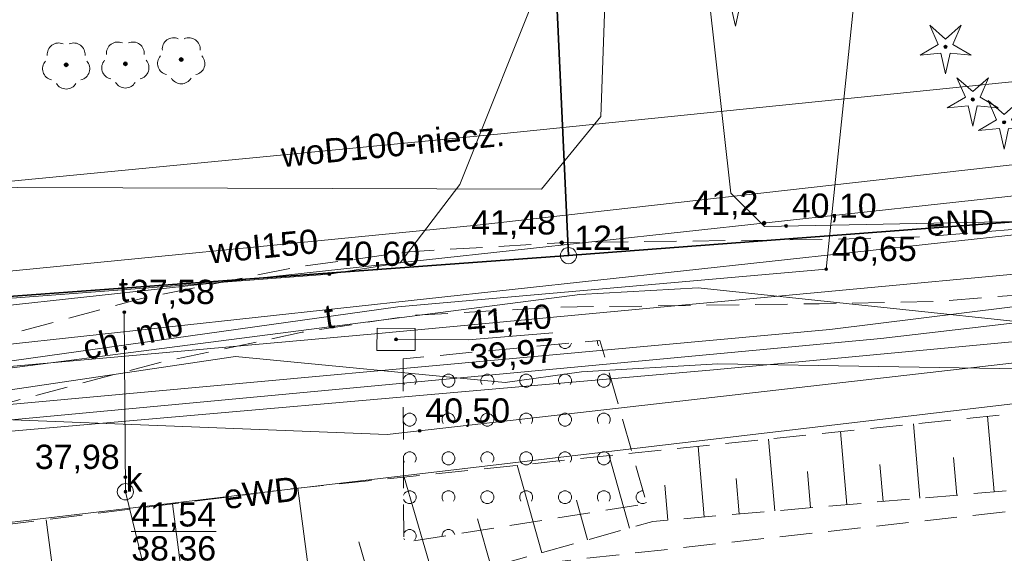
# Model space of a CAD drawing. Header units: millimetres. Extents: x 6503307 to 6504695, y 5886099 to 5887123.
# Tile 39 of 77: x 6504042 to 6504072, y 5886197 to 5886214. Entities that reach past the tile are written whole.
import ezdxf
from ezdxf.enums import TextEntityAlignment as Align

# ---------------------------------------------------------------- set-up
doc = ezdxf.new("R2010")
doc.units = ezdxf.units.MM
for name, pattern in [('EGBU01', [2, 0.5, -0.5, 0.5, -0.5]), ('OTKC_A05', [1.5, 1, -0.5]), ('OTKJ_A05', [2, 1.5, -0.5]), ('OTRK_A05', [1.5, 1, -0.5]), ('OTZK_A05', [1.5, 1, -0.5])]:
    doc.linetypes.add(name, pattern=pattern)
for name, color, linetype, lineweight in [('Działki', 18, 'Continuous', 0), ('isa_V10520003E16E075_TUsr', 7, 'Continuous', 25), ('isa_V10520003E16E075_TUsr_19165818BF56C1D4', 5, 'OTKJ_A05', 25), ('Komunikacja (obszary)', 18, 'Continuous', 0), ('Pikiety', 18, 'Continuous', 0), ('Przewody elektroenergetyczne', 1, 'Continuous', 0), ('Przewody wodociągowe', 5, 'Continuous', 0), ('Punkty graniczne', 18, 'Continuous', 0), ('Punkty graniczne - numery', 7, 'Continuous', 0), ('Skarpy', 18, 'Continuous', 0), ('Zagospodarowanie terenu (obszary)', 18, 'Continuous', 0)]:
    doc.layers.add(name, color=color, linetype=linetype, lineweight=lineweight)
for name, color, linetype, lineweight, true_color in [('Przewody kanalizacyjne', 7, 'Continuous', 0, 0x803300), ('Przewody telekomunikacyjne', 7, 'Continuous', 0, 0xff9100), ('Punkty o określonej wysokości', 7, 'Continuous', 0, 0x803300), ('Symbole liniowe', 7, 'Continuous', 0, 0x0a0909), ('Urządzenia towarzyszące (obszary)', 7, 'Continuous', 0, 0xff9100), ('Urządzenia związane z siecią (punkty)', 7, 'Continuous', 0, 0x803300), ('Użytki gruntowe', 7, 'Continuous', 0, 0x008000), ('Zagospodarowanie terenu (punkty)', 7, 'Continuous', 0, 0x008000)]:
    doc.layers.add(name, color=color, linetype=linetype, lineweight=lineweight, true_color=true_color)
doc.styles.add('DOMYSLNA_CZCIONKA', font='arial.ttf')

# ---------------------------------------------------------------- blocks, each defined once
blk = doc.blocks.new('OTRN_P05')
at = {"layer": 'isa_V10520003E16E075_TUsr', "true_color": 0x0a0909}
h = blk.add_hatch(color=18, dxfattribs=at)
h.dxf.hatch_style = 1
h.paths.add_polyline_path([(0.09, 0, 1), (-0.09, 0, 1)])
at = {"layer": 'isa_V10520003E16E075_TUsr', "color": 18, "true_color": 0x0a0909}
blk.add_lwpolyline([(0.09, 0, 1), (-0.09, 0, 1)], format="xyb", close=True, dxfattribs=at)
at = {"layer": 'isa_V10520003E16E075_TUsr_19165818BF56C1D4', "color": 18, "true_color": 0x0a0909}
blk.add_circle((0, 0), 0.09, dxfattribs=at)
blk = doc.blocks.new('OTRS_P05')
at = {"layer": 'isa_V10520003E16E075_TUsr', "true_color": 0x0a0909}
h = blk.add_hatch(color=18, dxfattribs=at)
h.dxf.hatch_style = 1
h.paths.add_polyline_path([(0.09, 0, 1), (-0.09, 0, 1)])
at = {"layer": 'isa_V10520003E16E075_TUsr', "color": 18, "true_color": 0x0a0909}
blk.add_lwpolyline([(0.09, 0, 1), (-0.09, 0, 1)], format="xyb", close=True, dxfattribs=at)
at = {"layer": 'isa_V10520003E16E075_TUsr_19165818BF56C1D4', "color": 18, "true_color": 0x0a0909}
blk.add_circle((0, 0), 0.09, dxfattribs=at)
blk = doc.blocks.new('OTZG_P05')
at = {"linetype": 'ByBlock', "lineweight": 18, "true_color": 0x008000}
blk.add_hatch(color=96, dxfattribs=at).paths.add_polyline_path([(-0.1, 0, 1), (0.1, 0, 1)])
at = {"color": 96, "lineweight": 18, "true_color": 0x008000}
blk.add_lwpolyline([(-0.974, 1.341), (0, 0.48), (0.974, 1.341), (0.457, 0.148), (1.576, -0.512), (0.282, -0.389), (0, -1.658), (-0.282, -0.389), (-1.576, -0.512), (-0.457, 0.148), (-0.974, 1.341)], dxfattribs=at)
blk.add_circle((0, 0), 0.1, dxfattribs=at)
blk = doc.blocks.new('OTZL_P05')
at = {"layer": 'isa_V10520003E16E075_TUsr', "true_color": 0x008000}
h = blk.add_hatch(color=96, dxfattribs=at)
h.dxf.hatch_style = 1
h.paths.add_polyline_path([(0.1, 0, 1), (-0.1, 0, 1)])
h.paths.add_polyline_path([(0.01, 0, 1), (-0.01, 0, 1)], flags=16)
at = {"color": 96, "linetype": 'Continuous', "lineweight": 18, "true_color": 0x008000}
blk.add_circle((0, 0), 0.01, dxfattribs=at)
for centre, start, end in [((-0.47, 0.647), 66, 186), ((0.47, 0.647), 354, 114), ((-0.761, -0.247), 138, 258), ((0.761, -0.247), 282, 42), ((0, -0.8), 210, 330)]:
    blk.add_arc(centre, 0.7, start, end, dxfattribs=at)
at = {"layer": 'isa_V10520003E16E075_TUsr', "color": 96, "true_color": 0x008000}
for points in [[(0.1, 0, 1), (-0.1, 0, 1)], [(0.01, 0, 1), (-0.01, 0, 1)]]:
    blk.add_lwpolyline(points, format="xyb", close=True, dxfattribs=at)
at = {"layer": 'isa_V10520003E16E075_TUsr_19165818BF56C1D4', "color": 96, "true_color": 0x008000}
blk.add_circle((0, 0), 0.1, dxfattribs=at)
blk = doc.blocks.new('SUKS_P05')
at = {"color": 36, "linetype": 'Continuous', "lineweight": 18, "true_color": 0x803300}
blk.add_circle((0, 0), 0.5, dxfattribs=at)
blk = doc.blocks.new('SUPS01_05')
at = {"lineweight": 18, "true_color": 0x803300}
h = blk.add_hatch(color=36, dxfattribs=at)
h.dxf.hatch_style = 1
h.paths.add_polyline_path([(-0.09, 0, 1), (0.09, 0, 1)])
at = {"color": 18, "lineweight": 18, "true_color": 0x0a0909}
blk.add_circle((0, 0), 0.09, dxfattribs=at)
blk = doc.blocks.new('SUPS01_03')
at = {"lineweight": 18, "true_color": 0xff0000}
h = blk.add_hatch(color=1, dxfattribs=at)
h.dxf.hatch_style = 1
h.paths.add_polyline_path([(0.09, 0, 1), (-0.09, 0, 1)])
at = {"color": 18, "lineweight": 18, "true_color": 0x0a0909}
blk.add_circle((0, 0), 0.09, dxfattribs=at)
blk = doc.blocks.new('SUPS01_07')
at = {"lineweight": 18, "true_color": 0xff9100}
h = blk.add_hatch(color=30, dxfattribs=at)
h.dxf.hatch_style = 1
h.paths.add_polyline_path([(0.09, 0, 1), (-0.09, 0, 1)])
at = {"color": 18, "lineweight": 18, "true_color": 0x0a0909}
blk.add_circle((0, 0), 0.09, dxfattribs=at)
blk = doc.blocks.new('EGPG_PS05')
at = {"color": 18, "linetype": 'Continuous', "lineweight": 18, "true_color": 0x000000}
blk.add_circle((0, 0), 0.5, dxfattribs=at)

msp = doc.modelspace()

# ---------------------------------------------------------------- hatches: boundary and pattern name
at = {"layer": 'Zagospodarowanie terenu (obszary)'}
h = msp.add_hatch(dxfattribs=at)
h.set_pattern_fill('OTZK', color=0, scale=0.2, style=0, pattern_type=0)
h.set_pattern_definition([(90, (6504053.664, 5886199.167), (-2.4, 1e-16), [0.08, -2.32]), (243.435, (6504053.704, 5886199.3271), (-3e-12, 2.4), [0.08944, -5.27712]), (45, (6504053.704, 5886199.327), (2.4, -2e-16), [0.05657, -3.33754]), (206.565, (6504053.824, 5886199.4071), (2.4, -3e-12), [0.08944, -5.2771]), (0, (6504053.824, 5886199.407), (0, 2.4), [0.08, -2.32]), (153.435, (6504053.984, 5886199.3671), (2.4, 3e-12), [0.08944, -5.2771]), (315, (6504053.984, 5886199.367), (5e-16, 2.4), [0.05657, -3.33754]), (116.565, (6504054.064, 5886199.2471), (3e-12, 2.4), [0.08944, -5.2771]), (270, (6504054.064, 5886199.247), (2.4, -4e-16), [0.08, -2.32]), (63.435, (6504054.024, 5886199.0871), (-3e-12, 2.4), [0.08944, -5.2771]), (225, (6504054.024, 5886199.087), (2.4, -4e-16), [0.05657, -3.33754]), (26.565, (6504053.904, 5886199.0071), (2.4, -3e-12), [0.08944, -5.27712]), (180, (6504053.904, 5886199.007), (3e-16, 2.4), [0.08, -2.32]), (333.435, (6504053.744, 5886199.0471), (2.4, 3e-12), [0.08944, -5.27712]), (135, (6504053.744, 5886199.047), (2e-16, 2.4), [0.05657, -3.33754]), (296.565, (6504053.664, 5886199.1671), (3e-12, 2.4), [0.08944, -5.27712]), (116.565, (6504053.704, 5886197.8871), (3e-12, 2.4), [0.08944, -5.27712]), (270, (6504053.664, 5886198.047), (2.4, -4e-16), [0.08, -2.32]), (63.435, (6504053.664, 5886198.0471), (-3e-12, 2.4), [0.08944, -5.27712]), (225, (6504053.744, 5886198.167), (2.4, -4e-16), [0.05657, -3.33754]), (26.565, (6504053.744, 5886198.1671), (2.4, -3e-12), [0.08944, -5.27712]), (180, (6504053.904, 5886198.207), (3e-16, 2.4), [0.08, -2.32]), (333.435, (6504053.904, 5886198.2071), (2.4, 3e-12), [0.08944, -5.27712]), (135, (6504054.024, 5886198.127), (2.4, -2e-16), [0.05657, -3.33754]), (296.565, (6504054.024, 5886198.1271), (3e-12, 2.4), [0.08944, -5.27712]), (90, (6504054.064, 5886197.967), (-2.4, 1e-16), [0.08, -2.32]), (243.435, (6504054.064, 5886197.9671), (-3e-12, 2.4), [0.08944, -5.27712]), (90, (6504054.864, 5886197.967), (-2.4, 1e-16), [0.08, -2.32]), (243.435, (6504054.904, 5886198.1271), (-3e-12, 2.4), [0.08944, -5.2771]), (45, (6504054.904, 5886198.127), (2.4, -2e-16), [0.05657, -3.33754]), (206.565, (6504055.024, 5886198.2071), (2.4, -3e-12), [0.08944, -5.2771]), (0, (6504055.024, 5886198.207), (0, 2.4), [0.08, -2.32]), (153.435, (6504055.184, 5886198.1671), (2.4, 3e-12), [0.08944, -5.2771]), (315, (6504055.184, 5886198.167), (5e-16, 2.4), [0.05657, -3.33754]), (116.565, (6504055.264, 5886198.0471), (3e-12, 2.4), [0.08944, -5.2771]), (270, (6504055.264, 5886198.047), (2.4, -4e-16), [0.08, -2.32]), (63.435, (6504055.224, 5886197.8871), (-3e-12, 2.4), [0.08944, -5.2771]), (225, (6504055.224, 5886197.887), (2.4, -4e-16), [0.05657, -3.33754]), (26.565, (6504055.104, 5886197.8071), (2.4, -3e-12), [0.08944, -5.2771]), (180, (6504055.104, 5886197.807), (3e-16, 2.4), [0.08, -2.32]), (333.435, (6504054.944, 5886197.8471), (2.4, 3e-12), [0.08944, -5.27712]), (135, (6504054.944, 5886197.847), (2e-16, 2.4), [0.05657, -3.33754]), (296.565, (6504054.864, 5886197.9671), (3e-12, 2.4), [0.08944, -5.27712]), (116.565, (6504054.904, 5886199.0871), (3e-12, 2.4), [0.08944, -5.2771]), (270, (6504054.864, 5886199.247), (2.4, -4e-16), [0.08, -2.32]), (63.435, (6504054.864, 5886199.2471), (-3e-12, 2.4), [0.08944, -5.2771]), (225, (6504054.944, 5886199.367), (2.4, -4e-16), [0.05657, -3.33754]), (26.565, (6504054.944, 5886199.3671), (2.4, -3e-12), [0.08944, -5.2771]), (180, (6504055.104, 5886199.407), (3e-16, 2.4), [0.08, -2.32]), (333.435, (6504055.104, 5886199.4071), (2.4, 3e-12), [0.08944, -5.2771]), (135, (6504055.224, 5886199.327), (2.4, -2e-16), [0.05657, -3.33754]), (296.565, (6504055.224, 5886199.3271), (3e-12, 2.4), [0.08944, -5.2771]), (90, (6504055.264, 5886199.167), (-2.4, 1e-16), [0.08, -2.32]), (243.435, (6504055.264, 5886199.1671), (-3e-12, 2.4), [0.08944, -5.2771])])
h.paths.add_polyline_path([(6504053.66399, 5886203.48706), (6504053.67687, 5886199.82999), (6504053.68399, 5886197.80706), (6504061.19399, 5886199.00706), (6504060.74602, 5886200.56725), (6504059.74399, 5886204.05706)], flags=0)

# ---------------------------------------------------------------- linework, layer by layer
at = {"layer": 'Działki', "color": 0, "linetype": 'Continuous', "lineweight": 25, "flags": 128}
for points in [[(6504058.38399, 5886215.16706), (6504058.77399, 5886206.67706), (6504117.45399, 5886211.11706), (6504116.09399, 5886220.95706), (6504108.70399, 5886274.44706), (6504106.73399, 5886292.16706), (6504105.51399, 5886303.03706), (6504105.38399, 5886304.29706), (6504102.90399, 5886304.31706), (6504108.71399, 5886220.35706), (6504058.38399, 5886215.16706)], [(6504247.08399, 5886228.94706), (6504125.85399, 5886212.20706), (6504117.45399, 5886211.11706), (6504058.77399, 5886206.67706), (6504017.71399, 5886203.66706), (6503987.94399, 5886205.41706), (6503988.00399, 5886190.43706), (6503994.83399, 5886190.15706), (6504039.97399, 5886189.48706), (6504059.51399, 5886190.36706), (6504105.72399, 5886192.63706), (6504227.12399, 5886208.77706), (6504247.35399, 5886211.68706), (6504247.08399, 5886228.94706)], [(6504058.21399, 5886219.79706), (6504027.23399, 5886215.45706), (6504001.87399, 5886215.36706), (6503987.91399, 5886215.62706), (6503987.94399, 5886205.41706), (6504017.71399, 5886203.66706), (6504058.77399, 5886206.67706), (6504058.38399, 5886215.16706), (6504058.21399, 5886219.79706)]]:
    msp.add_lwpolyline(points, close=True, dxfattribs=at)
at = {"layer": 'Komunikacja (obszary)', "color": 0, "linetype": 'OTKC_A05', "lineweight": 18, "flags": 128}
for points in [[(6503986.06399, 5886198.82706), (6503983.21399, 5886199.59706), (6503977.64399, 5886201.32706), (6503977.43399, 5886199.28706), (6503980.49399, 5886198.29706), (6503982.45399, 5886197.76706), (6503984.81399, 5886197.00706), (6503985.82399, 5886196.83706), (6503986.99734, 5886196.62317), (6503990.31399, 5886196.31706), (6503993.72399, 5886196.45706), (6503996.75399, 5886196.74706), (6504011.47399, 5886198.36706), (6504033.93399, 5886200.85706), (6504037.87399, 5886201.38706), (6504040.85399, 5886201.96706), (6504046.07399, 5886203.35706), (6504050.54399, 5886204.30706), (6504053.95399, 5886204.82706), (6504058.47399, 5886205.08706), (6504066.51399, 5886205.18706), (6504070.11399, 5886205.25706), (6504076.30399, 5886205.74706), (6504085.57471, 5886206.83119), (6504087.56845, 5886207.07073), (6504097.82399, 5886208.30706), (6504110.68399, 5886209.87706), (6504114.80399, 5886210.34706), (6504116.74178, 5886210.62323), (6504116.82399, 5886210.63706), (6504117.54399, 5886210.47706), (6504118.11399, 5886210.10706), (6504118.53399, 5886209.56706), (6504118.76399, 5886208.96706), (6504118.88539, 5886209.00154), (6504118.13744, 5886214.57431), (6504118.00871, 5886214.5349), (6504117.89727, 5886214.03258), (6504117.61399, 5886213.44706), (6504117.14533, 5886212.97376), (6504116.53399, 5886212.60706), (6504116.48117, 5886212.59072), (6504114.43399, 5886212.33706), (6504110.21399, 5886211.82706), (6504097.58399, 5886210.26706), (6504087.34654, 5886209.11735), (6504085.34966, 5886208.8299), (6504076.03399, 5886207.76706), (6504069.80399, 5886207.26706), (6504066.64399, 5886207.17706), (6504058.56399, 5886207.07706), (6504053.86399, 5886206.79706), (6504050.35399, 5886206.31706), (6504045.58399, 5886205.34706), (6504040.22399, 5886203.90706), (6504037.62399, 5886203.38706), (6504034.48399, 5886202.94706), (6504011.17399, 5886200.35706), (6503996.08399, 5886198.70706), (6503993.53399, 5886198.45706), (6503990.14399, 5886198.33706), (6503989.11399, 5886198.40706), (6503986.06399, 5886198.82706)], [(6504119.78399, 5886201.92706), (6504119.4996, 5886204.27035), (6504118.43399, 5886204.15706), (6504117.75399, 5886204.96706), (6504116.74178, 5886210.62323), (6504114.80399, 5886210.34706), (6504115.64399, 5886204.89706), (6504114.53399, 5886203.64706), (6504110.04399, 5886203.05706), (6504097.24899, 5886201.74506), (6504097.17899, 5886202.15506), (6504094.84799, 5886201.89706), (6504089.08799, 5886201.25906), (6504089.12799, 5886200.85906), (6504088.29799, 5886200.77906), (6504086.17799, 5886200.60906), (6504086.18799, 5886200.30906), (6504056.01799, 5886196.94906), (6504056.20799, 5886194.86906), (6504056.29799, 5886194.61906), (6504094.84799, 5886198.95006), (6504104.15899, 5886199.99506), (6504115.04899, 5886201.33506), (6504119.78399, 5886201.92706)]]:
    msp.add_lwpolyline(points, close=True, dxfattribs=at)
at = {"layer": 'Przewody elektroenergetyczne', "color": 1, "linetype": 'Continuous', "lineweight": 18, "true_color": 0xff0000, "flags": 128}
for points in [[(6504165.66399, 5886271.17706), (6504165.59399, 5886273.49706), (6504164.40399, 5886274.34706), (6504160.72399, 5886274.01706), (6504156.63399, 5886273.65706), (6504152.12399, 5886273.24706), (6504151.33399, 5886270.49706), (6504118.43399, 5886267.36706), (6504117.66399, 5886266.73706), (6504123.25399, 5886225.09706), (6504123.55399, 5886222.87706), (6504125.03399, 5886211.81706), (6504111.55399, 5886209.92706), (6504094.83399, 5886206.66706), (6504089.27399, 5886205.58706), (6504063.25399, 5886203.14706), (6504037.77399, 5886200.91706), (6504027.14399, 5886200.43706), (6504020.49399, 5886200.87706), (6504002.42399, 5886200.74706), (6503977.65399, 5886201.06706)], [(6503825.99399, 5886227.69706), (6503842.07399, 5886225.09706), (6503846.91399, 5886224.31706), (6503855.04399, 5886222.87706), (6503859.94399, 5886222.01706), (6503918.06399, 5886211.72706), (6503930.00399, 5886210.34706), (6503977.77399, 5886201.80706), (6504019.16399, 5886201.57706), (6504027.19399, 5886201.24706), (6504037.10399, 5886201.67706), (6504066.84399, 5886204.39706), (6504094.81399, 5886207.86706)], [(6504261.23399, 5886225.57706), (6504259.94399, 5886225.44706), (6504256.40399, 5886225.09706), (6504247.91399, 5886224.25706), (6504239.41399, 5886222.87706), (6504224.62399, 5886220.67706), (6504199.81399, 5886217.33706), (6504195.66399, 5886216.01706), (6504189.22399, 5886215.82706), (6504167.99399, 5886213.38706), (6504115.81399, 5886207.81706), (6504094.83399, 5886204.91706), (6504085.40399, 5886203.61706), (6504051.21399, 5886199.57706), (6504048.01399, 5886199.19706), (6504035.32399, 5886197.69706), (6503980.04399, 5886200.45706), (6503917.49399, 5886208.19706), (6503861.25399, 5886218.29706), (6503859.94399, 5886218.58706), (6503847.04399, 5886221.38706), (6503840.32399, 5886222.87706), (6503839.81399, 5886221.11706), (6503838.88399, 5886215.17706)], [(6504112.20399, 5886206.15706), (6504112.70399, 5886207.61706), (6504103.99399, 5886207.07706), (6504094.83399, 5886205.63706), (6504092.62399, 5886205.28706), (6504089.96399, 5886204.49706), (6504086.23399, 5886204.31706), (6504083.58399, 5886203.70706), (6504073.33399, 5886203.16706), (6504063.38399, 5886203.32706), (6504059.17399, 5886203.08706), (6504056.81399, 5886202.75706), (6504048.48399, 5886203.55706), (6504037.56399, 5886201.93706), (6504027.18399, 5886201.70706), (6504007.33399, 5886202.11706), (6503999.49399, 5886202.64706), (6503992.27399, 5886203.28706), (6503984.31399, 5886203.03706), (6503978.24399, 5886203.32706), (6503918.28399, 5886212.48706), (6503886.07399, 5886218.49706), (6503885.24399, 5886220.00706), (6503885.55399, 5886222.87706)], [(6503942.85399, 5886212.30706), (6503970.20399, 5886207.92706), (6503973.41399, 5886208.91706), (6503992.22399, 5886208.21706), (6504001.15399, 5886208.83706), (6504002.47399, 5886208.79706), (6504003.56399, 5886206.29706), (6504005.66399, 5886206.56706), (6504005.59399, 5886209.00706), (6504008.09399, 5886210.01706), (6504028.81399, 5886208.82706), (6504057.94399, 5886208.72706), (6504059.77399, 5886210.97706), (6504059.91399, 5886215.01706), (6504061.69399, 5886217.82706), (6504086.83399, 5886217.99706), (6504088.30399, 5886220.52706), (6504088.35399, 5886222.46706), (6504088.70399, 5886218.57706), (6504088.71399, 5886217.30706)], [(6504082.49399, 5886208.13706), (6504081.11399, 5886208.06706), (6504075.29399, 5886207.78706), (6504064.83399, 5886207.57706), (6504063.78399, 5886208.60706), (6504062.39399, 5886221.07706)], [(6503977.75399, 5886201.42706), (6503993.69399, 5886201.22706), (6504020.13399, 5886201.20706), (6504027.22399, 5886200.89706), (6504037.80399, 5886201.24706), (6504068.42399, 5886204.11706), (6504094.83399, 5886207.19706), (6504105.22399, 5886208.40706), (6504117.96399, 5886210.45706), (6504135.51399, 5886210.55706), (6504143.19399, 5886210.62706), (6504165.75399, 5886214.08706), (6504169.82399, 5886214.50706), (6504174.05399, 5886214.94706), (6504179.20399, 5886215.47706), (6504195.52399, 5886217.76706), (6504204.43399, 5886219.08706)], [(6504204.63399, 5886218.28706), (6504197.53399, 5886217.35706), (6504179.35399, 5886215.07706), (6504174.11399, 5886214.38706), (6504169.97399, 5886213.83706), (6504165.86399, 5886213.29706), (6504143.41399, 5886209.71706), (6504118.78399, 5886209.73706), (6504118.16399, 5886209.75706), (6504104.60399, 5886208.13706), (6504094.83399, 5886206.31706), (6504089.27399, 5886205.27706), (6504061.85399, 5886202.13706), (6504059.05399, 5886201.81706), (6504053.17399, 5886201.14706), (6504030.02399, 5886202.05706), (6503978.46399, 5886204.27706)]]:
    msp.add_lwpolyline(points, dxfattribs=at)
at = {"layer": 'Przewody kanalizacyjne', "color": 36, "linetype": 'Continuous', "lineweight": 18, "true_color": 0x803300, "flags": 128}
for points in [[(6503824.94238, 5886223.45795), (6503860.09067, 5886214.39887), (6503861.48134, 5886214.0561), (6503921.90511, 5886204.82316), (6503978.34477, 5886199.96642), (6503985.08833, 5886205.74202), (6504036.47809, 5886204.59779), (6504094.75896, 5886210.94353), (6504128.09137, 5886214.5827), (6504194.07389, 5886223.47169), (6504210.59397, 5886225.6917), (6504226.47133, 5886227.83135), (6504259.85877, 5886232.62098), (6504323.31716, 5886241.72939), (6504409.38773, 5886253.27349), (6504494.56825, 5886264.11226), (6504560.55384, 5886272.5124), (6504582.054, 5886248.13205), (6504648.86012, 5886256.55124), (6504659.8513, 5886258.26986)], [(6503824.60469, 5886222.30593), (6503859.82895, 5886213.22712), (6503861.2436, 5886212.87844), (6503921.7613, 5886203.63116), (6503978.74345, 5886198.72774), (6503985.52003, 5886204.5321), (6504036.52956, 5886203.39624), (6504094.88911, 5886209.75061), (6504128.23866, 5886213.3916), (6504194.234, 5886222.28242), (6504210.75413, 5886224.50244), (6504226.66804, 5886226.64719), (6504260.02924, 5886231.43315), (6504323.4965, 5886240.54276), (6504409.53174, 5886252.08212), (6504494.71976, 5886262.92187), (6504560.07431, 5886271.24171), (6504581.57382, 5886246.86203), (6504649.02249, 5886255.36219), (6504660.03669, 5886257.08427)], [(6504048.33399, 5886152.43706), (6504050.52399, 5886177.07706), (6504045.08399, 5886199.37706), (6504045.04399, 5886204.92706)]]:
    msp.add_lwpolyline(points, dxfattribs=at)
at = {"layer": 'Przewody telekomunikacyjne', "color": 30, "linetype": 'Continuous', "lineweight": 18, "true_color": 0xff9100, "flags": 128}
for points in [[(6504203.82399, 5886222.32706), (6504194.51399, 5886220.73706), (6504170.58399, 5886217.83706), (6504156.60399, 5886216.45706), (6504150.81399, 5886215.19706), (6504130.36399, 5886208.61706), (6504126.02399, 5886207.80706), (6504119.15399, 5886207.31706), (6504088.46399, 5886204.88706), (6504079.12399, 5886203.94706), (6504062.78399, 5886205.67706), (6504059.12399, 5886205.47706), (6504038.70399, 5886202.83706), (6504035.56399, 5886202.45706), (6504026.71399, 5886203.23706), (6504021.07399, 5886204.01706), (6504020.52399, 5886204.07706), (6504019.97399, 5886204.16706), (6504006.50399, 5886204.76706), (6503993.56399, 5886204.70706), (6503979.44399, 5886203.73706)], [(6504069.21834, 5886221.10719), (6504068.24399, 5886220.82706), (6504066.73399, 5886206.25706), (6504053.50399, 5886205.09706), (6504036.26399, 5886202.68706), (6504024.45399, 5886203.30706), (6504021.04987, 5886203.90356), (6504020.52399, 5886204.07706)], [(6504204.20399, 5886218.65706), (6504199.76399, 5886220.10706), (6504177.89399, 5886216.70706), (6504143.69399, 5886212.53706), (6504141.41399, 5886208.72706), (6504131.70399, 5886207.47706), (6504131.14399, 5886207.40706), (6504130.60399, 5886207.57706), (6504130.50399, 5886207.52706), (6504125.15399, 5886209.29706), (6504111.94399, 5886208.29706), (6504109.03399, 5886210.46706), (6504108.60399, 5886210.78706), (6504108.05399, 5886210.70706), (6504086.43399, 5886207.39706), (6504054.00399, 5886204.36706), (6504053.45399, 5886204.31706), (6504052.90399, 5886204.26706), (6504037.59399, 5886202.89706), (6504017.76399, 5886202.89706), (6503987.74399, 5886205.19706)], [(6504024.52399, 5886203.91706), (6504024.79399, 5886203.99706), (6504028.24399, 5886204.27706), (6504036.39399, 5886204.96706), (6504051.38399, 5886206.10706), (6504053.57399, 5886206.45706), (6504055.41399, 5886208.87706), (6504058.02399, 5886215.41706), (6504059.23399, 5886217.42706), (6504059.62399, 5886217.82706), (6504059.82399, 5886218.07706)]]:
    msp.add_lwpolyline(points, dxfattribs=at)
at = {"layer": 'Przewody wodociągowe', "color": 5, "linetype": 'Continuous', "lineweight": 18, "true_color": 0x0000ff, "flags": 128}
for points in [[(6503992.41399, 5886207.73706), (6504032.79399, 5886209.14706), (6504036.86399, 5886208.52706), (6504052.11399, 5886209.99706), (6504056.68399, 5886210.43706), (6504094.82399, 5886214.32706), (6504094.84399, 5886214.32706), (6504113.77399, 5886216.22706)], [(6503990.79399, 5886209.28706), (6503990.79399, 5886208.81706), (6503990.80399, 5886206.87706), (6504039.18399, 5886205.96706), (6504055.95399, 5886207.61706), (6504109.46399, 5886213.65706), (6504110.09399, 5886213.64706)]]:
    msp.add_lwpolyline(points, dxfattribs=at)
at = {"layer": 'Punkty graniczne - numery'}
msp.add_point((6504058.77399, 5886206.67706), dxfattribs=at)
at = {"layer": 'Punkty o określonej wysokości', "color": 30, "linetype": 'Continuous', "lineweight": 0, "true_color": 0xff9100, "flags": 128}
for points in [[(6504053.44777, 5886204.08556), (6504055.67769, 5886204.07258), (6504058.2908, 5886204.28742)], [(6504055.67769, 5886204.07258), (6504058.2908, 5886204.28742)]]:
    msp.add_lwpolyline(points, dxfattribs=at)
at = {"layer": 'Punkty o określonej wysokości', "color": 36, "linetype": 'Continuous', "lineweight": 0, "true_color": 0x803300, "flags": 128}
msp.add_lwpolyline([(6504045.26477, 5886198.15085), (6504047.8867, 5886198.15085)], dxfattribs=at)
at = {"layer": 'Skarpy', "color": 0, "linetype": 'OTRK_A05', "lineweight": 18, "flags": 128}
msp.add_lwpolyline([(6504022.67399, 5886194.88506), (6504023.98199, 5886190.82106), (6504028.49799, 5886192.32906), (6504037.49799, 5886193.86906), (6504052.03799, 5886195.78906), (6504056.01799, 5886196.94906), (6504061.37799, 5886198.45906), (6504086.17799, 5886200.60906), (6504085.97099, 5886203.19806), (6504050.40799, 5886199.48906), (6504036.37799, 5886197.72906), (6504027.62799, 5886196.40906), (6504022.67399, 5886194.88506)], close=True, dxfattribs=at)
at = {"layer": 'Symbole liniowe', "color": 0, "linetype": 'Continuous', "lineweight": 18, "flags": 128}
for points in [[(6504069.42754, 5886201.47268), (6504069.62681, 5886199.17418)], [(6504071.72261, 5886201.71204), (6504071.92536, 5886199.37345)], [(6504067.17182, 5886201.23743), (6504067.36767, 5886198.97833)], [(6504064.95477, 5886201.0062), (6504065.14726, 5886198.78583)], [(6504062.77591, 5886200.77896), (6504062.9651, 5886198.59665)], [(6504060.02594, 5886200.49215), (6504060.656, 5886198.25566)], [(6504068.39358, 5886200.21519), (6504068.49236, 5886199.07583)], [(6504070.67062, 5886200.43262), (6504070.77111, 5886199.27339)], [(6504057.1845, 5886200.19581), (6504057.94614, 5886197.49225)], [(6504066.15559, 5886200.00149), (6504066.25267, 5886198.88166)], [(6504053.70017, 5886199.83242), (6504054.65622, 5886196.55216)], [(6504063.95596, 5886199.79145), (6504064.05137, 5886198.69083)], [(6504050.41149, 5886199.48943), (6504050.91962, 5886195.64138)], [(6504061.75194, 5886199.581), (6504061.84569, 5886198.49961)], [(6504046.53486, 5886199.0032), (6504047.04633, 5886195.12991)], [(6504059.01901, 5886199.12154), (6504059.36538, 5886197.89207)], [(6504042.6329, 5886198.51371), (6504043.14771, 5886194.6151)], [(6504055.96178, 5886198.53791), (6504056.38061, 5886197.05122)], [(6504052.29463, 5886197.82412), (6504052.82123, 5886196.01734)]]:
    msp.add_lwpolyline(points, dxfattribs=at)
at = {"layer": 'Urządzenia towarzyszące (obszary)', "color": 30, "linetype": 'Continuous', "lineweight": 18, "true_color": 0xff9100, "flags": 128}
msp.add_lwpolyline([(6504052.85764, 5886204.4297), (6504052.85393, 5886203.74699), (6504054.03973, 5886203.74279), (6504054.04113, 5886204.42319), (6504052.85764, 5886204.4297)], close=True, dxfattribs=at)
at = {"layer": 'Użytki gruntowe', "color": 96, "linetype": 'EGBU01', "lineweight": 18, "true_color": 0x008000, "flags": 128}
for points in [[(6503319.15399, 5886345.34706), (6503306.58399, 5886332.61706), (6503323.46399, 5886328.01706), (6503325.11399, 5886327.55706), (6503335.62399, 5886324.70706), (6503364.64399, 5886316.80706), (6503443.34399, 5886295.38706), (6503542.31399, 5886268.32706), (6503570.07399, 5886261.22706), (6503573.27399, 5886260.18706), (6503577.14399, 5886259.16706), (6503580.40399, 5886258.30706), (6503604.51399, 5886251.95706), (6503628.64399, 5886245.61706), (6503644.41399, 5886241.46706), (6503658.86399, 5886237.66706), (6503662.81399, 5886236.62706), (6503674.64399, 5886233.43706), (6503686.73399, 5886230.19706), (6503726.45399, 5886219.52706), (6503740.08399, 5886215.85706), (6503756.55399, 5886211.39706), (6503760.50399, 5886210.17706), (6503778.92399, 5886205.27706), (6503815.90399, 5886196.43706), (6503821.75399, 5886195.03706), (6503824.69399, 5886194.40706), (6503828.60399, 5886193.56706), (6503844.79399, 5886190.09706), (6503849.34399, 5886189.12706), (6503884.29399, 5886183.13706), (6503924.95399, 5886178.39706), (6503943.44399, 5886176.73706), (6503964.46399, 5886174.85706), (6504004.22399, 5886173.21706), (6504027.16399, 5886173.49706), (6504042.29399, 5886173.38706), (6504059.45399, 5886173.38706), (6504077.84399, 5886174.88706), (6504102.00399, 5886176.86706), (6504121.05399, 5886178.54706), (6504124.74399, 5886178.85706), (6504153.16399, 5886182.75706), (6504161.86399, 5886183.90706), (6504198.96399, 5886188.97706), (6504215.97399, 5886191.39706), (6504228.98399, 5886193.13706), (6504231.96399, 5886193.66706), (6504247.17399, 5886195.75706), (6504252.73399, 5886196.38706), (6504252.33399, 5886212.32706), (6504251.96399, 5886229.62706), (6504251.88399, 5886239.72706), (6504246.96399, 5886238.85706), (6504239.22399, 5886237.80706), (6504234.19755, 5886237.12931), (6504218.38399, 5886234.99706), (6504214.72463, 5886261.80418), (6504211.90399, 5886282.46706), (6504232.80399, 5886285.33706), (6504242.39399, 5886286.65706), (6504245.80399, 5886284.14706), (6504246.14399, 5886281.10706), (6504250.75399, 5886282.11706), (6504250.61399, 5886287.96706), (6504250.47399, 5886293.96706), (6504248.23399, 5886293.65706), (6504245.71399, 5886293.30706), (6504233.46399, 5886291.62706), (6504209.42399, 5886288.31706), (6504190.10399, 5886285.65706), (6504170.62399, 5886282.96706), (6504149.65399, 5886280.07706), (6504133.16399, 5886277.80706), (6504117.44399, 5886275.37706), (6504115.12399, 5886293.28706), (6504114.48399, 5886299.31706), (6504114.17901, 5886302.1576), (6504113.97399, 5886304.06706), (6504113.28399, 5886310.97706), (6504112.0678, 5886324.92384), (6504111.74399, 5886328.63706), (6504110.53399, 5886345.57706), (6504109.32399, 5886362.51706), (6504140.22399, 5886364.70706), (6504163.05399, 5886366.31706), (6504170.99027, 5886366.87719), (6504197.22388, 5886368.72869), (6504241.12399, 5886371.82706), (6504244.71399, 5886372.07706), (6504248.69399, 5886372.38706), (6504248.49399, 5886380.92706), (6504248.43399, 5886381.63706), (6504248.75399, 5886388.97706), (6504244.74399, 5886388.69706), (6504224.64399, 5886387.27706), (6504222.85399, 5886413.12706), (6504220.78399, 5886443.05706), (6504220.58399, 5886445.94706), (6504217.76399, 5886486.68706), (6504209.76399, 5886486.46706), (6504210.86399, 5886470.50706), (6504211.05399, 5886467.74706), (6504213.77399, 5886428.49706), (6504207.83399, 5886420.03706), (6504197.10399, 5886419.23706), (6504169.84399, 5886417.21706), (6504151.89399, 5886415.87706), (6504129.47399, 5886414.21706), (6504105.82399, 5886412.45706), (6504102.96399, 5886453.74706), (6504100.86399, 5886483.46706), (6504093.36399, 5886483.05706), (6504089.87399, 5886482.86706), (6504092.09399, 5886453.13706), (6504094.43399, 5886453.27706), (6504095.61399, 5886453.33706), (6504096.13399, 5886446.34706), (6504094.93399, 5886446.25706), (6504098.48399, 5886396.39706), (6504099.90399, 5886396.49706), (6504101.26399, 5886378.55706), (6504099.76399, 5886378.45706), (6504100.33399, 5886370.47706), (6504100.41399, 5886369.37706), (6504102.84399, 5886334.83706), (6504103.31399, 5886328.10706), (6504104.79399, 5886310.15706), (6504105.38399, 5886304.29706), (6504102.90399, 5886304.31706), (6504108.71399, 5886220.35706), (6504058.38399, 5886215.16706), (6504058.21399, 5886219.79706), (6504027.23399, 5886215.45706), (6504001.87399, 5886215.36706), (6503987.91399, 5886215.62706), (6503987.36399, 5886216.13706), (6503980.16399, 5886214.61706), (6503974.94399, 5886214.88706), (6503971.70399, 5886216.62706), (6503970.68399, 5886216.63706), (6503922.63399, 5886216.78706), (6503902.47399, 5886220.31706), (6503821.59399, 5886234.42706), (6503799.71399, 5886240.31706), (6503799.20399, 5886238.60706), (6503795.54399, 5886239.70706), (6503796.03399, 5886241.31706), (6503790.14399, 5886242.89706), (6503753.26399, 5886252.84706), (6503758.16399, 5886321.59706), (6503765.94399, 5886430.85706), (6503768.89399, 5886472.24706), (6503771.09238, 5886515.22714), (6503771.65399, 5886526.20706), (6503773.13399, 5886555.26706), (6503773.32399, 5886558.96706), (6503773.70399, 5886566.55706), (6503773.75399, 5886567.58706), (6503767.56399, 5886566.16706), (6503767.02062, 5886539.51713), (6503766.90399, 5886533.79706), (6503763.28909, 5886472.06735), (6503758.79399, 5886395.30706), (6503755.89399, 5886395.22706), (6503747.85399, 5886253.68706), (6503745.66399, 5886254.33706), (6503607.07399, 5886295.48706), (6503567.93399, 5886305.70706), (6503552.04408, 5886309.8574), (6503554.46399, 5886363.37706), (6503549.29399, 5886363.71706), (6503547.00565, 5886311.17341), (6503405.56399, 5886348.11706), (6503405.73399, 5886351.45706), (6503408.35399, 5886404.43706), (6503402.72399, 5886404.89706), (6503400.20399, 5886352.93706), (6503400.04399, 5886349.54706), (6503324.83399, 5886369.19706), (6503328.59399, 5886441.65706), (6503329.78565, 5886464.63749), (6503332.07399, 5886508.76706), (6503334.42399, 5886554.06706), (6503335.59399, 5886576.60706), (6503336.33399, 5886590.31706), (6503329.10399, 5886589.49706), (6503328.12399, 5886554.51706), (6503325.84399, 5886504.58706), (6503325.64399, 5886499.73706), (6503325.63399, 5886499.45706), (6503324.92399, 5886481.33706), (6503323.28399, 5886438.36706), (6503320.59399, 5886384.92706), (6503320.21399, 5886374.30706), (6503320.08399, 5886370.44706), (6503319.81399, 5886362.93706), (6503324.44399, 5886361.77706), (6503347.68399, 5886355.63706), (6503399.66399, 5886341.80706), (6503405.17399, 5886340.34706), (6503515.77399, 5886311.06706), (6503546.62419, 5886302.87778), (6503551.59436, 5886301.55844), (6503565.76399, 5886297.79706), (6503691.03399, 5886264.53706), (6503747.71399, 5886249.24706), (6503752.90399, 5886247.85706), (6503757.37399, 5886246.63706), (6503805.20399, 5886233.59706), (6503900.41399, 5886217.36706), (6503930.35399, 5886212.20706), (6503960.91399, 5886207.05706), (6503987.94399, 5886205.41706), (6504017.71399, 5886203.66706), (6504058.77399, 5886206.67706), (6504117.45399, 5886211.11706), (6504125.85399, 5886212.20706), (6504247.08399, 5886228.94706), (6504247.35399, 5886211.68706), (6504227.12399, 5886208.77706), (6504105.72399, 5886192.63706), (6504059.51399, 5886190.36706), (6504039.97399, 5886189.48706), (6503994.83399, 5886190.15706), (6503988.00399, 5886190.43706), (6503930.96399, 5886192.71706), (6503926.69399, 5886192.86706), (6503900.71399, 5886196.54706), (6503889.04399, 5886199.24706), (6503840.33399, 5886207.68706), (6503756.50399, 5886228.37706), (6503748.62399, 5886230.46706), (6503687.88399, 5886246.50706), (6503584.60399, 5886274.33706), (6503561.12399, 5886280.48706), (6503323.53399, 5886344.17706), (6503319.15399, 5886345.34706)], [(6503987.94399, 5886205.41706), (6503960.91399, 5886207.05706), (6503930.35399, 5886212.20706), (6503900.41399, 5886217.36706), (6503805.20399, 5886233.59706), (6503757.37399, 5886246.63706), (6503752.90399, 5886247.85706), (6503747.71399, 5886249.24706), (6503691.03399, 5886264.53706), (6503565.76399, 5886297.79706), (6503551.59436, 5886301.55844), (6503546.62419, 5886302.87778), (6503515.77399, 5886311.06706), (6503405.17399, 5886340.34706), (6503399.66399, 5886341.80706), (6503347.68399, 5886355.63706), (6503324.44399, 5886361.77706), (6503319.81399, 5886362.93706), (6503319.15399, 5886345.34706), (6503323.53399, 5886344.17706), (6503561.12399, 5886280.48706), (6503584.60399, 5886274.33706), (6503687.88399, 5886246.50706), (6503748.62399, 5886230.46706), (6503756.50399, 5886228.37706), (6503840.33399, 5886207.68706), (6503889.04399, 5886199.24706), (6503900.71399, 5886196.54706), (6503926.69399, 5886192.86706), (6503930.96399, 5886192.71706), (6503988.00399, 5886190.43706), (6503994.83399, 5886190.15706), (6504039.97399, 5886189.48706), (6504059.51399, 5886190.36706), (6504105.72399, 5886192.63706), (6504227.12399, 5886208.77706), (6504247.35399, 5886211.68706), (6504247.08399, 5886228.94706), (6504125.85399, 5886212.20706), (6504117.45399, 5886211.11706), (6504058.77399, 5886206.67706), (6504017.71399, 5886203.66706), (6503987.94399, 5886205.41706)]]:
    msp.add_lwpolyline(points, close=True, dxfattribs=at)
at = {"layer": 'Zagospodarowanie terenu (obszary)', "color": 0, "linetype": 'OTZK_A05', "lineweight": 18, "flags": 128}
msp.add_lwpolyline([(6504053.66399, 5886203.48706), (6504053.67687, 5886199.82999), (6504053.68399, 5886197.80706), (6504061.19399, 5886199.00706), (6504060.74602, 5886200.56725), (6504059.74399, 5886204.05706), (6504053.66399, 5886203.48706)], close=True, dxfattribs=at)

# ---------------------------------------------------------------- block references
at = {"layer": 'Pikiety', "color": 18, "true_color": 0x000000, "xscale": 0.5, "yscale": 0.5, "zscale": 0.5}
for name, p in [('OTRN_P05', (6504064.817, 5886207.68206)), ('OTRS_P05', (6504058.56399, 5886207.07706))]:
    msp.add_blockref(name, p, dxfattribs=at)
at = {"layer": 'Punkty graniczne', "color": 18, "true_color": 0x000000, "xscale": 0.5, "yscale": 0.5, "zscale": 0.5}
msp.add_blockref('EGPG_PS05', (6504058.77399, 5886206.67706), dxfattribs=at)
at = {"layer": 'Punkty o określonej wysokości', "color": 1, "true_color": 0xff0000, "xscale": 0.5, "yscale": 0.5, "zscale": 0.5}
for p in [(6504065.49499, 5886207.59306), (6504054.17199, 5886201.26106)]:
    msp.add_blockref('SUPS01_03', p, dxfattribs=at)
at = {"layer": 'Punkty o określonej wysokości', "color": 30, "true_color": 0xff9100, "xscale": 0.5, "yscale": 0.5, "zscale": 0.5}
for p in [(6504066.73399, 5886206.25706), (6504051.38399, 5886206.10706)]:
    msp.add_blockref('SUPS01_07', p, dxfattribs=at)
at = {"layer": 'Punkty o określonej wysokości', "color": 36, "true_color": 0x803300, "xscale": 0.5, "yscale": 0.5, "zscale": 0.5}
for p in [(6504045.04828, 5886204.92768), (6504045.0847, 5886199.82905), (6504045.08799, 5886199.37906)]:
    msp.add_blockref('SUPS01_05', p, dxfattribs=at)
at = {"layer": 'Punkty o określonej wysokości', "color": 30, "true_color": 0xff9100, "xscale": 0.5, "yscale": 0.5, "zscale": 0.5, "rotation": 4.7}
msp.add_blockref('SUPS01_07', (6504053.44777, 5886204.08556), dxfattribs=at)
at = {"layer": 'Urządzenia związane z siecią (punkty)', "color": 36, "true_color": 0x803300, "xscale": 0.5, "yscale": 0.5, "zscale": 0.5}
msp.add_blockref('SUKS_P05', (6504045.08399, 5886199.37706), dxfattribs=at)
at = {"layer": 'Zagospodarowanie terenu (punkty)', "color": 96, "true_color": 0x008000, "xscale": 0.5, "yscale": 0.5, "zscale": 0.5}
for name, p in [('OTZG_P05', (6504063.93006, 5886214.59637)), ('OTZG_P05', (6504070.421, 5886213.12806)), ('OTZL_P05', (6504045.083, 5886212.60706)), ('OTZL_P05', (6504046.809, 5886212.73806)), ('OTZL_P05', (6504043.255, 5886212.57706)), ('OTZG_P05', (6504071.263, 5886211.50606)), ('OTZG_P05', (6504072.23, 5886210.79806))]:
    msp.add_blockref(name, p, dxfattribs=at)

# ---------------------------------------------------------------- texts
at = {"layer": 'Komunikacja (obszary)', "color": 18, "true_color": 0x0a0909, "style": 'DOMYSLNA_CZCIONKA'}
msp.add_text('ch. mb', height=0.75, rotation=14.984212, dxfattribs=at).set_placement((6504045.30482, 5886204.20757), align=Align.MIDDLE_CENTER)
at = {"layer": 'Pikiety', "color": 18, "true_color": 0x0a0909, "style": 'DOMYSLNA_CZCIONKA'}
for s, p in [('41,2', (6504063.62061, 5886208.30955)), ('41,48', (6504057.07625, 5886207.70455))]:
    msp.add_text(s, height=0.75, dxfattribs=at).set_placement(p, align=Align.MIDDLE_CENTER)
at = {"layer": 'Przewody elektroenergetyczne', "color": 1, "true_color": 0xff0000, "style": 'DOMYSLNA_CZCIONKA'}
for s, rotation, p in [('eND', 1.150143, (6504070.87459, 5886207.69834)), ('eWD', 6.77216, (6504049.28257, 5886199.34771))]:
    msp.add_text(s, height=0.75, rotation=rotation, dxfattribs=at).set_placement(p, align=Align.MIDDLE_CENTER)
at = {"layer": 'Przewody telekomunikacyjne', "color": 30, "true_color": 0xff9100, "style": 'DOMYSLNA_CZCIONKA'}
for rotation, p in [(4.349013, (6504045.03427, 5886205.62416)), (7.957876, (6504051.37993, 5886204.80014))]:
    msp.add_text('t', height=0.75, rotation=rotation, dxfattribs=at).set_placement(p, align=Align.MIDDLE_CENTER)
at = {"layer": 'Przewody wodociągowe', "color": 5, "true_color": 0x0000ff, "style": 'DOMYSLNA_CZCIONKA'}
for s, rotation, p in [('woD100-niecz.', 5.499491, (6504053.34508, 5886210.11559)), ('woI150', 5.619245, (6504049.3499, 5886206.96729))]:
    msp.add_text(s, height=0.75, rotation=rotation, dxfattribs=at).set_placement(p, align=Align.MIDDLE_CENTER)
at = {"layer": 'Punkty graniczne - numery', "color": 96, "true_color": 0x008000, "style": 'DOMYSLNA_CZCIONKA'}
msp.add_text('121', height=0.75, dxfattribs=at).set_placement((6504059.82483, 5886207.23037), align=Align.MIDDLE_CENTER)
at = {"layer": 'Punkty o określonej wysokości', "color": 1, "true_color": 0xff0000, "style": 'DOMYSLNA_CZCIONKA'}
for s, p in [('40,10', (6504066.98274, 5886208.22055)), ('40,50', (6504055.65974, 5886201.88855))]:
    msp.add_text(s, height=0.75, dxfattribs=at).set_placement(p, align=Align.MIDDLE_CENTER)
at = {"layer": 'Punkty o określonej wysokości', "color": 30, "true_color": 0xff9100, "style": 'DOMYSLNA_CZCIONKA'}
for s, p in [('40,65', (6504068.22174, 5886206.88455)), ('40,60', (6504052.87174, 5886206.73455))]:
    msp.add_text(s, height=0.75, dxfattribs=at).set_placement(p, align=Align.MIDDLE_CENTER)
at = {"layer": 'Punkty o określonej wysokości', "color": 36, "true_color": 0x803300, "style": 'DOMYSLNA_CZCIONKA'}
for s, p in [('37,58', (6504046.53602, 5886205.55517)), ('37,98', (6504043.59696, 5886200.45654)), ('41,54', (6504046.57574, 5886198.67657)), ('38,36', (6504046.57574, 5886197.62514))]:
    msp.add_text(s, height=0.75, dxfattribs=at).set_placement(p, align=Align.MIDDLE_CENTER)
at = {"layer": 'Punkty o określonej wysokości', "color": 30, "true_color": 0xff9100, "style": 'DOMYSLNA_CZCIONKA'}
for s, p in [('41,40', (6504056.94117, 5886204.70395)), ('39,97', (6504057.02732, 5886203.65605))]:
    msp.add_text(s, height=0.75, rotation=4.7, dxfattribs=at).set_placement(p, align=Align.MIDDLE_CENTER)
at = {"layer": 'Urządzenia związane z siecią (punkty)', "color": 36, "true_color": 0x803300, "style": 'DOMYSLNA_CZCIONKA'}
msp.add_text('k', height=0.75, dxfattribs=at).set_placement((6504045.353, 5886199.75913), align=Align.MIDDLE_CENTER)

doc.saveas('drawing.dxf')
